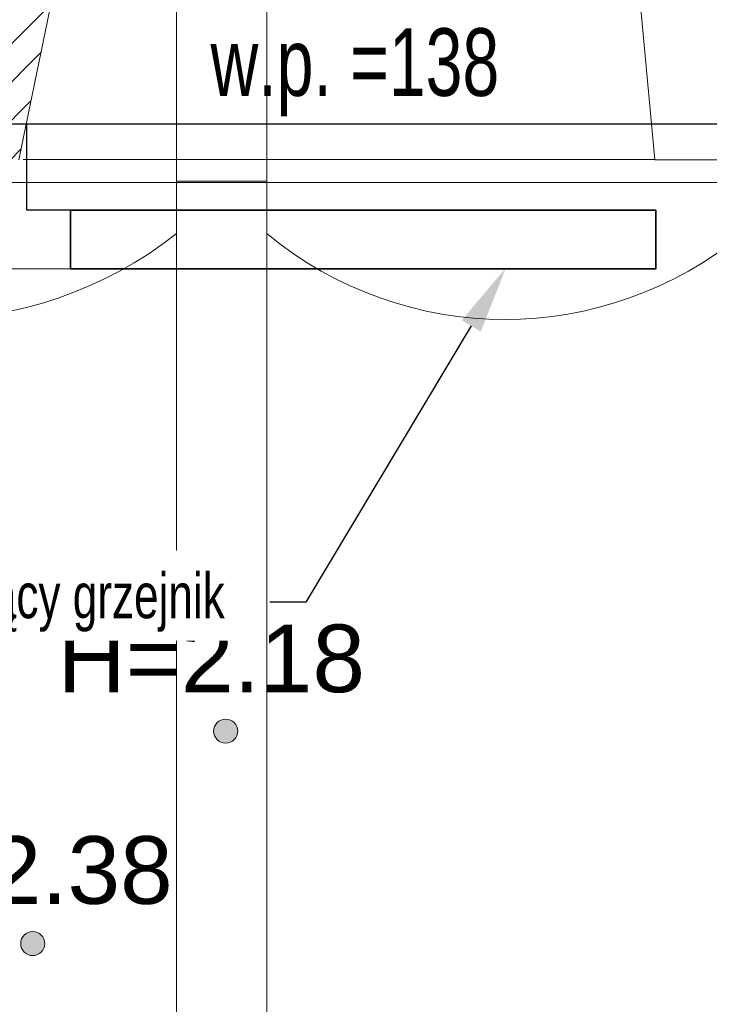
# Model space of a CAD drawing. Header units: millimetres. Extents: x -573548 to 674770, y -210017 to -47794.
# Tile 97 of 234: x 92704 to 94233, y -95781 to -93597. Entities that reach past the tile are written whole.
import ezdxf
from ezdxf import colors
from ezdxf.entities.mleader import LeaderData, LeaderLine
from ezdxf.lldxf.tags import DXFTag
from ezdxf.math import Vec2, Vec3

# ---------------------------------------------------------------- set-up
doc = ezdxf.new("R2010")
doc.units = ezdxf.units.MM
doc.layers.add('__S_WM_OPIS', color=151, linetype='Continuous')
for name, color, linetype, lineweight in [('_PG_URZADZENIA ELEKTR', 230, 'Continuous', 35), ('A.02 RZUT PIWNICY_is$0$A-WYSOKOSCI_Nr_pióra__7', 8, 'Continuous', 9), ('A.02 RZUT PIWNICY_is$0$detalokna_Nr_pióra__2', 8, 'Continuous', 9), ('A.02 RZUT PIWNICY_is$0$HATCH_Nr_pióra__18', 8, 'Continuous', 9), ('A.02 RZUT PIWNICY_is$0$PARAPET_Nr_pióra__7', 8, 'Continuous', 9), ('A.02 RZUT PIWNICY_is$0$strop_cieniej_Nr_pióra__1', 8, 'Continuous', 9), ('A.02 RZUT PIWNICY_is$0$strop_Nr_pióra__1', 8, 'Continuous', 9), ('A.02 RZUT PIWNICY_is$0$Structural - Bearing_Nr_pióra__21', 8, 'Continuous', 9), ('IS_Przyłącza_o.p._Powrót', 142, 'DASH', 18)]:
    doc.layers.add(name, color=color, linetype=linetype, lineweight=lineweight)
doc.layers.add('IS_Zasilanie', color=1, linetype='SOLID', lineweight=30, true_color=0xff0000)
doc.styles.add('A.02 RZUT PIWNICY_is$0$STYL_AUTOMATYCZNY_1', font='arial.ttf')
doc.styles.add('A.02 RZUT PIWNICY_is$0$STYL_AUTOMATYCZNY_5', font='arial.ttf', dxfattribs={"width": 0.7})
doc.styles.add('WĄSKI 2', font='arial.ttf', dxfattribs={"width": 0.7})
tags = doc.linetypes.add('DASH', pattern=[15, 10, -5]).pattern_tags.tags
tags[6:7] = [DXFTag(74, 4), DXFTag(75, 0), DXFTag(340, '0'), DXFTag(46, 0.0), DXFTag(50, 0.0), DXFTag(44, 0.0), DXFTag(45, 0.0)]
tags[4:5] = [DXFTag(74, 4), DXFTag(75, 0), DXFTag(340, '0'), DXFTag(46, 0.0), DXFTag(50, 0.0), DXFTag(44, 0.0), DXFTag(45, 0.0)]
tags = doc.linetypes.add('SOLID', pattern=[10, 10, 0]).pattern_tags.tags
tags[6:7] = [DXFTag(74, 4), DXFTag(75, 0), DXFTag(340, '0'), DXFTag(46, 0.0), DXFTag(50, 0.0), DXFTag(44, 0.0), DXFTag(45, 0.0)]
tags[4:5] = [DXFTag(74, 4), DXFTag(75, 0), DXFTag(340, '0'), DXFTag(46, 0.0), DXFTag(50, 0.0), DXFTag(44, 0.0), DXFTag(45, 0.0)]

# ---------------------------------------------------------------- blocks, each defined once
blk = doc.blocks.new('A.02 RZUT PIWNICY_is')
at = {"layer": 'A.02 RZUT PIWNICY_is$0$A-WYSOKOSCI_Nr_pióra__7'}
for points in [[(93757.8, -95175.4, 1), (93704.4, -95175.4, 1)], [(93330.1, -95646.6, 1), (93276.7, -95646.6, 1)]]:
    blk.add_hatch(color=256, dxfattribs=at).paths.add_polyline_path(points)
at = {"layer": 'A.02 RZUT PIWNICY_is$0$HATCH_Nr_pióra__18'}
h = blk.add_hatch(dxfattribs=at)
h.set_pattern_fill('Common_Brick_0001', color=256, style=0, pattern_type=2)
h.set_pattern_definition([(45, (0, 0), (-42.426407, 42.426407), [])])
h.paths.add_polyline_path([(93417.3, -92877.8), (91597.3, -92877.8), (91597.3, -93022.2), (91597.3, -93057.8), (91597.3, -93207.8), (91722.4, -93907.1), (91721.7, -93907.1), (91722.4, -93907.8), (92536, -93907.8), (93272.4, -93907.8), (93417.3, -93207.8), (93417.3, -93022.2)])
at = {"layer": 'A.02 RZUT PIWNICY_is$0$A-WYSOKOSCI_Nr_pióra__7'}
for centre in [(93731.1, -95175.4), (93303.4, -95646.6)]:
    blk.add_circle(centre, 26.7, dxfattribs=at)
at = {"layer": 'A.02 RZUT PIWNICY_is$0$detalokna_Nr_pióra__2'}
blk.add_line((94682.4, -93907.1), (93282.4, -93907.1), dxfattribs=at)
at = {"layer": 'A.02 RZUT PIWNICY_is$0$strop_cieniej_Nr_pióra__1'}
for p, q in [((93622.4, -98148.1), (93622.4, -93557.8)), ((93822.4, -98148.1), (93822.4, -93557.8))]:
    blk.add_line(p, q, dxfattribs=at)
at = {"layer": 'A.02 RZUT PIWNICY_is$0$strop_Nr_pióra__1'}
blk.add_lwpolyline([(94982, -93955.5), (94877.3, -93955.5), (94877.3, -94071.7, -0.360805), (93822.4, -94071.7), (93822.4, -93955.5), (93622.4, -93955.5), (93622.4, -94071.7, -0.346458), (92522.4, -94071.7), (92522.4, -93955.5), (92322.4, -93955.5), (92322.4, -94071.7, -0.449074), (91472.4, -94071.7), (91472.4, -93955.5), (91272.4, -93955.5), (91272.4, -94071.7, -0.46484), (90452.1, -94072.2), (90451.9, -93955), (90322.6, -93955.6)], format="xyb", dxfattribs=at)
at = {"layer": 'A.02 RZUT PIWNICY_is$0$Structural - Bearing_Nr_pióra__21'}
for p, q in [((93417.3, -93207.8), (93272.4, -93907.8)), ((94617.3, -93207.8), (94682.4, -93907.8)), ((94982.4, -93907.8), (94682.4, -93907.8))]:
    blk.add_line(p, q, dxfattribs=at)
at = {"layer": 'A.02 RZUT PIWNICY_is$0$A-WYSOKOSCI_Nr_pióra__7', "char_height": 150, "attachment_point": 5, "style": 'A.02 RZUT PIWNICY_is$0$STYL_AUTOMATYCZNY_1'}
for s, insert in [('\\A1;{\\pqc;\\fArial|b0|i0|c238|p0;\\W1.000000;H=2.18}', (93699.2, -95015)), ('\\A1;{\\pqc;\\fArial|b0|i0|c238|p0;\\W1.000000;Hp=2.38}', (93214.6, -95506.1))]:
    blk.add_mtext(s, dxfattribs=dict(at, insert=insert))
at = {"layer": 'A.02 RZUT PIWNICY_is$0$PARAPET_Nr_pióra__7', "insert": (94017.5, -93713.9), "char_height": 150, "attachment_point": 5, "style": 'A.02 RZUT PIWNICY_is$0$STYL_AUTOMATYCZNY_5'}
blk.add_mtext('\\A1;{\\pqc;\\fArial|b0|i0|c238|p0;\\W0.700000;w.p. =138}', dxfattribs=at)

msp = doc.modelspace()

# ---------------------------------------------------------------- linework, layer by layer
at = {"layer": '_PG_URZADZENIA ELEKTR'}
msp.add_lwpolyline([(92817.1, -94019.9), (94114.3, -94019.9), (94114.3, -94149.9), (92817.1, -94149.9)], close=True, dxfattribs=at)
at = {"layer": 'IS_Przyłącza_o.p._Powrót', "ltscale": 30}
msp.add_lwpolyline([(87915, -93958.2), (97956.9, -93958.2)], dxfattribs=at)
at = {"layer": 'IS_Zasilanie', "ltscale": 10}
for points in [[(87790, -93828.2), (98020.5, -93828.2)], [(92819.9, -94019.9), (92719.9, -94019.9), (92719.9, -93830.3)]]:
    msp.add_lwpolyline(points, dxfattribs=at)

# ---------------------------------------------------------------- block references
at = {"ltscale": 10}
msp.add_blockref('A.02 RZUT PIWNICY_is', (-570.2, 0), dxfattribs=at)

# ---------------------------------------------------------------- next in the draw order: leaders
at = {"layer": '__S_WM_OPIS'}
ml = msp.add_multileader_mtext('Standard', dxfattribs=at)
ml.set_content('Podłączyć istniejący grzejnik', color=256, style='WĄSKI 2')
ml.set_leader_properties()
ml.build(insert=Vec2(0, 0))
ml.multileader.update_dxf_attribs({"has_text_frame": 1, "dogleg_length": 100, "arrow_head_size": 150})
ctx = ml.context
ctx.base_point, ctx.char_height, ctx.arrow_head_size, ctx.landing_gap_size, ctx.plane_origin = Vec3(91379.3, -94889.6), 100, 150, 100, Vec3(87728.2, -95175.4)
ctx.text_align_type = 2
notes = []
notes.append((ctx, [(0, (1, 1, 0), (93338.9, -94889.6), (-1, 0), 80, [(0, [(93782.1, -94147.8)], 0, [])])]))
ctx.mtext.insert, ctx.mtext.alignment, ctx.mtext.flow_direction = Vec3(93158.9, -94824.9), 3, 5
ctx.mtext.has_bg_fill, ctx.mtext.bg_color, ctx.mtext.bg_scale_factor, ctx.mtext.bg_transparency, ctx.mtext.use_window_bg_color = 1, -1027028792, 1.5, 0, 1
for ctx, leaders in notes:
    for number, flags, end, landing, length, lines in leaders:
        leader = LeaderData()
        leader.index, (leader.has_last_leader_line, leader.has_dogleg_vector, leader.attachment_direction) = number, flags
        leader.last_leader_point, leader.dogleg_vector, leader.dogleg_length = Vec3(end), Vec3(landing), length
        for number, points, colour, breaks in lines:
            line = LeaderLine()
            line.index, line.vertices, line.color, line.breaks = number, Vec3.list(points), colors.encode_raw_color(colour), breaks
            leader.lines.append(line)
        ctx.leaders.append(leader)

# ---------------------------------------------------------------- next in the draw order: linework, layer by layer
at = {"layer": 'IS_Przyłącza_o.p._Powrót', "ltscale": 30}
msp.add_lwpolyline([(92819.9, -94149.9), (92595.9, -94149.9), (92595.9, -93960.3)], dxfattribs=at)

doc.saveas('drawing.dxf')
